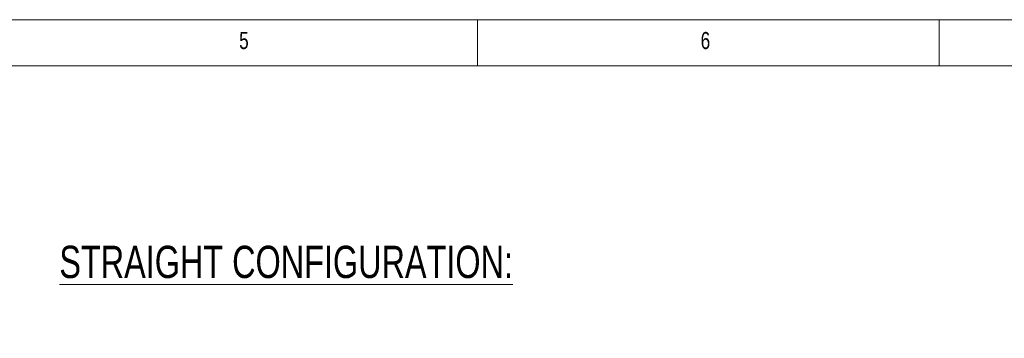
# Model space of a CAD drawing. Header units: millimetres. Extents: x 5 to 415, y 5 to 292.
# Tile 50 of 57: x 210 to 317, y 257 to 292. Entities that reach past the tile are written whole.
import ezdxf

# ---------------------------------------------------------------- set-up
doc = ezdxf.new("R2010")
doc.units = ezdxf.units.MM
doc.styles.add('SLDTEXTSTYLE0', font='TXT', dxfattribs={"width": 0.75})

msp = doc.modelspace()

# ---------------------------------------------------------------- linework, layer by layer
at = {"color": 7, "linetype": 'Continuous', "lineweight": 0}
for p, q in [((415, 292), (5, 292)), ((260, 287), (260, 292)), ((310, 292), (310, 287)), ((409.996, 287), (9.996, 287))]:
    msp.add_line(p, q, dxfattribs=at)

# ---------------------------------------------------------------- texts
at = {"color": 7, "linetype": 'Continuous', "lineweight": 0, "attachment_point": 1, "style": 'SLDTEXTSTYLE0'}
for s, insert, char_height in [('5', (234.167, 290.668), 1.852), ('6', (284.167, 290.668), 1.852), ('\\LSTRAIGHT CONFIGURATION:', (214.686, 267.493), 3.5)]:
    msp.add_mtext(s, dxfattribs=dict(at, insert=insert, char_height=char_height))

doc.saveas('drawing.dxf')
